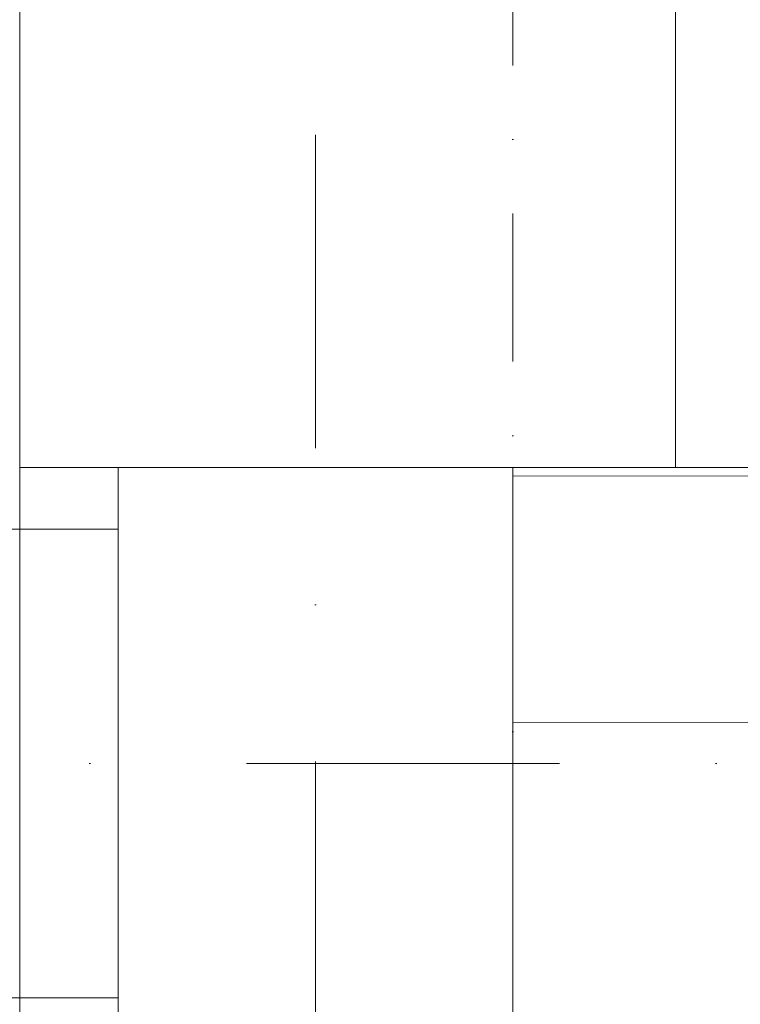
# Model space of a CAD drawing. Header units: millimetres. Extents: x 213386 to 459888, y 74252 to 208052.
# Tile 145 of 256: x 373477 to 374207, y 166688 to 167686. Entities that reach past the tile are written whole.
import ezdxf

# ---------------------------------------------------------------- set-up
doc = ezdxf.new("R2010")
doc.units = ezdxf.units.MM
for name, pattern in [('CK_Čerchovaná 50', [6, 3, -1.5, 0, -1.5]), ('ČERCHOVANÁ', [25.4, 12.7, -6.35, 0, -6.35]), ('ČÁRKOVANÁ01-01', [2, 1, -1])]:
    doc.linetypes.add(name, pattern=pattern)
for name, color, linetype, lineweight in [('FASÁDA DETAILNÍ', 255, 'Continuous', 0), ('NOVA', 255, 'Continuous', 0), ('NOVÁ TENKÁ', 255, 'Continuous', 0), ('NOVÁ TLUSTÁ', 255, 'Continuous', 0), ('OSY', 255, 'Continuous', 0), ('SLOUPY', 255, 'Continuous', 0), ('TENKA', 255, 'Continuous', 0)]:
    doc.layers.add(name, color=color, linetype=linetype, lineweight=lineweight)

msp = doc.modelspace()

# ---------------------------------------------------------------- linework, layer by layer
at = {"layer": 'FASÁDA DETAILNÍ', "ltscale": 5}
msp.add_lwpolyline([(373969.138, 145732.154), (373969.138, 145932.154), (373476.638, 145932.154), (373476.638, 168732.154), (373969.14, 168732.154), (373969.14, 168932.154)], dxfattribs=at)
at = {"layer": 'NOVA'}
for p, q in [((373576.638, 167169.654), (373270.638, 167169.654)), ((373576.638, 166694.654), (373270.638, 166694.654))]:
    msp.add_line(p, q, dxfattribs=at)
at = {"layer": 'NOVÁ TENKÁ', "linetype": 'ČÁRKOVANÁ01-01', "ltscale": 250}
msp.add_lwpolyline([(373476.638, 162432.154), (373476.638, 167232.154), (373576.638, 167232.154), (373576.638, 166632.154), (373976.638, 166632.154), (373976.638, 167232.154), (379826.638, 167232.154), (379826.638, 166632.154), (380226.638, 166632.154), (380226.638, 167232.154), (386126.638, 167232.154), (386126.638, 166632.154), (386526.638, 166632.154), (386526.638, 167232.154), (392426.638, 167232.154), (392426.638, 166632.154), (392826.638, 166632.154), (392826.638, 167232.154), (398676.638, 167232.154), (398676.638, 166632.154), (399076.638, 166632.154)], dxfattribs=at)
at = {"layer": 'NOVÁ TLUSTÁ', "ltscale": 5}
for p, q in [((373976.638, 167223.141), (379796.638, 167233.141)), ((373976.638, 166973.141), (379796.638, 166983.141))]:
    msp.add_line(p, q, dxfattribs=at)
at = {"layer": 'OSY', "linetype": 'ČERCHOVANÁ', "ltscale": 25}
for p, q in [((373776.638, 170109.563), (373776.638, 145530.044)), ((400063.194, 166932.154), (372424.222, 166932.154)), ((400063.194, 166932.154), (372424.222, 166932.154))]:
    msp.add_line(p, q, dxfattribs=at)
at = {"layer": 'SLOUPY'}
msp.add_lwpolyline([(373576.638, 167232.154), (373576.638, 166632.154), (373976.638, 166632.154), (373976.638, 167232.154)], close=True, dxfattribs=at)
at = {"layer": 'TENKA'}
msp.add_line((374141.638, 167232.154), (374141.638, 171512.465), dxfattribs=at)
at = {"layer": 'TENKA', "linetype": 'CK_Čerchovaná 50', "ltscale": 50}
msp.add_line((373976.638, 145732.154), (373976.638, 168482.154), dxfattribs=at)

doc.saveas('drawing.dxf')
